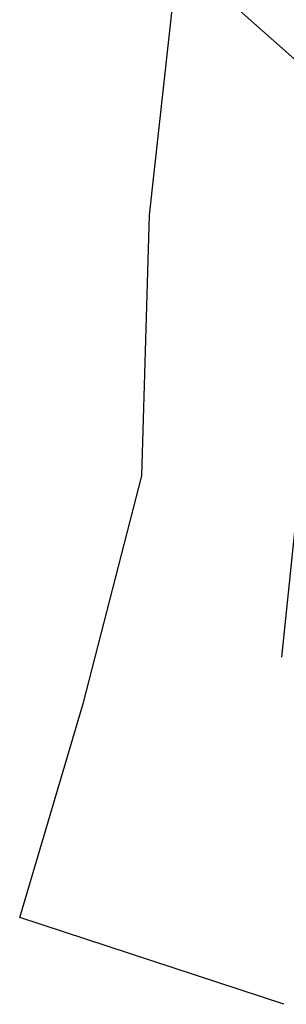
# Model space of a CAD drawing. Extents: x 7582895 to 7584772, y 6020395 to 6021139.
# Tile 2 of 49: x 7583682 to 7583732, y 6020395 to 6020580. Entities that reach past the tile are written whole.
import ezdxf

# ---------------------------------------------------------------- set-up
doc = ezdxf.new("R2010")
doc.units = 0
doc.linetypes.add('4_SUKP', pattern=[0])
doc.linetypes.add('4_SUWP', pattern=[0])
doc.layers.add('SUKP_L_0', color=36, linetype='4_SUKP')
doc.layers.add('SUWP_L_0', color=5, linetype='4_SUWP')

msp = doc.modelspace()

# ---------------------------------------------------------------- linework, layer by layer
at = {"layer": 'SUKP_L_0', "linetype": '4_SUKP'}
for p, q in [((7583706.25, 6020543.01), (7583711.59, 6020591.91)), ((7583704.81, 6020494.05), (7583706.25, 6020543.01)), ((7583693.84, 6020451.45), (7583704.81, 6020494.05)), ((7583681.87, 6020411.1), (7583693.84, 6020451.45)), ((7583731.46, 6020394.78), (7583681.87, 6020411.1))]:
    msp.add_line(p, q, dxfattribs=at)
at = {"layer": 'SUWP_L_0', "linetype": '4_SUWP'}
for p, q in [((7583741.9, 6020564.83), (7583714.55, 6020589.15)), ((7583731.08, 6020460), (7583741.9, 6020564.83))]:
    msp.add_line(p, q, dxfattribs=at)

doc.saveas('drawing.dxf')
